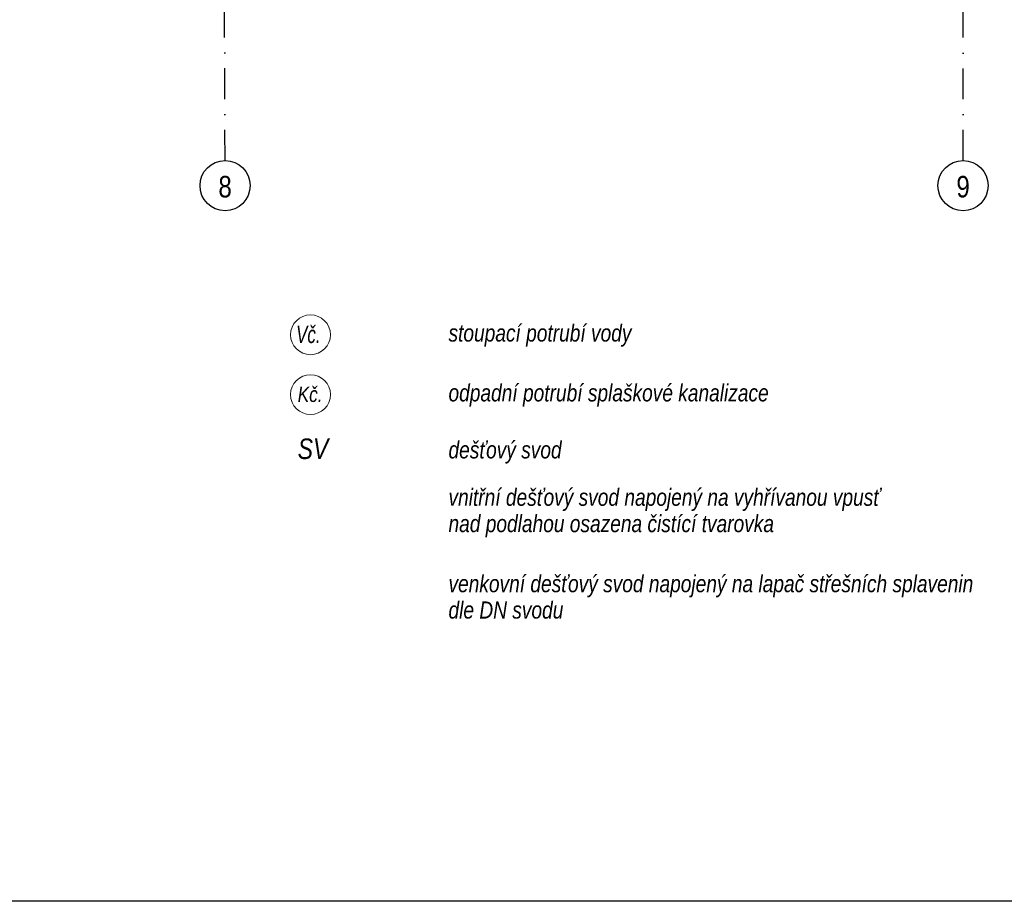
# Model space of a CAD drawing. Header units: millimetres. Extents: x 6435372 to 7248404, y 1559872 to 1886246.
# Tile 137 of 208: x 6904359 to 6912364, y 1702855 to 1710023. Entities that reach past the tile are written whole.
import ezdxf
from ezdxf.enums import TextEntityAlignment as Align

# ---------------------------------------------------------------- set-up
doc = ezdxf.new("R2010")
doc.units = ezdxf.units.MM
for name, pattern in [('DASHDOT', [1, 0.5, -0.25, 0, -0.25]), ('DASHED', [0.75, 0.5, -0.25]), ('ČERCHOVANÁ', [1, 0.5, -0.25, 0, -0.25])]:
    doc.linetypes.add(name, pattern=pattern)
doc.layers.add('matrice DPS', color=122, linetype='Continuous')
doc.layers.add('ZTI_POPIS', color=7, linetype='Continuous')
for name, color, linetype, lineweight in [('UT_potrubí', 10, 'Continuous', 30), ('ZTI-DEŠŤOVÁ-KANALIZACE', 210, 'KANALIZACE', 40), ('ZTI-SPLAŠKOVÁ KANALIZACE', 80, 'Continuous', 30), ('ZTI-VODA STUDENÁ', 170, 'ČERCHOVANÁ', 35)]:
    doc.layers.add(name, color=color, linetype=linetype, lineweight=lineweight)
doc.styles.add('ARIAL', font='arial.ttf')
doc.styles.add('INDRA', font='ariali.ttf')
doc.styles.get("Standard").update_dxf_attribs({"font": 'romans.shx'})
doc.linetypes.add('KANALIZACE', pattern='A,30,-3.5,["C",Standard,S=2.54,R=0,X=-3.81,Y=-1.27],-0.001', length=33.501)

msp = doc.modelspace()

# ---------------------------------------------------------------- linework, layer by layer
at = {"layer": 'matrice DPS', "linetype": 'DASHDOT', "ltscale": 500}
for p, q in [((6912028.8, 1708877), (6912028.8, 1744518)), ((6906029, 1708878.1), (6906016.8, 1712018))]:
    msp.add_line(p, q, dxfattribs=at)
at = {"layer": 'matrice DPS', "ltscale": 500}
for centre in [(6906028.8, 1708674.2), (6912028.8, 1708674.2)]:
    msp.add_circle(centre, 203.9, dxfattribs=at)
at = {"layer": 'UT_potrubí', "ltscale": 400}
msp.add_lwpolyline([(6893446.1, 1723854.7), (6923146.1, 1723854.7), (6923146.1, 1702854.7), (6893446.1, 1702854.7)], close=True, dxfattribs=at)
at = {"layer": 'ZTI-SPLAŠKOVÁ KANALIZACE', "lineweight": 18, "ltscale": 400}
msp.add_circle((6906723.1, 1706974.8), 162.1, dxfattribs=at)
at = {"layer": 'ZTI-VODA STUDENÁ', "linetype": 'Continuous', "lineweight": 18, "ltscale": 400}
msp.add_circle((6906723.1, 1707461.4), 162.1, dxfattribs=at)

# ---------------------------------------------------------------- texts
at = {"layer": 'matrice DPS', "ltscale": 500, "style": 'ARIAL', "width": 0.8}
for s, p in [('8', (6906028.8, 1708665.7)), ('9', (6912028.8, 1708665.7))]:
    msp.add_text(s, height=175, dxfattribs=at).set_placement(p, align=Align.MIDDLE)
at = {"layer": 'ZTI-DEŠŤOVÁ-KANALIZACE', "ltscale": 400, "style": 'INDRA', "width": 0.8}
msp.add_text('SV', height=166.67, dxfattribs=at).set_placement((6906619.2, 1706451.3))
at = {"layer": 'ZTI-SPLAŠKOVÁ KANALIZACE', "linetype": 'DASHED', "ltscale": 400, "style": 'INDRA', "width": 0.8}
msp.add_text('Kč.', height=125, dxfattribs=at).set_placement((6906619.2, 1706914.8))
at = {"layer": 'ZTI-VODA STUDENÁ', "linetype": 'Continuous', "lineweight": 18, "ltscale": 400, "style": 'INDRA', "width": 0.7}
msp.add_text('Vč.', height=140.62, dxfattribs=at).set_placement((6906606.2, 1707393.9))
at = {"layer": 'ZTI_POPIS', "linetype": 'Continuous', "style": 'INDRA', "width": 0.8}
for s, p in [('stoupací potrubí vody', (6907845.2, 1707406)), ('odpadní potrubí splaškové kanalizace', (6907845.2, 1706919.4)), ('dešťový svod ', (6907845.2, 1706456)), ('vnitřní dešťový svod napojený na vyhřívanou vpusť', (6907845.2, 1706070.6)), ('nad podlahou osazena čistící tvarovka', (6907845.2, 1705856.3)), ('venkovní dešťový svod napojený na lapač střešních splavenin', (6907845.2, 1705367.8)), ('dle DN svodu', (6907845.2, 1705153.5))]:
    msp.add_text(s, height=139.219, dxfattribs=at).set_placement(p)

doc.saveas('drawing.dxf')
